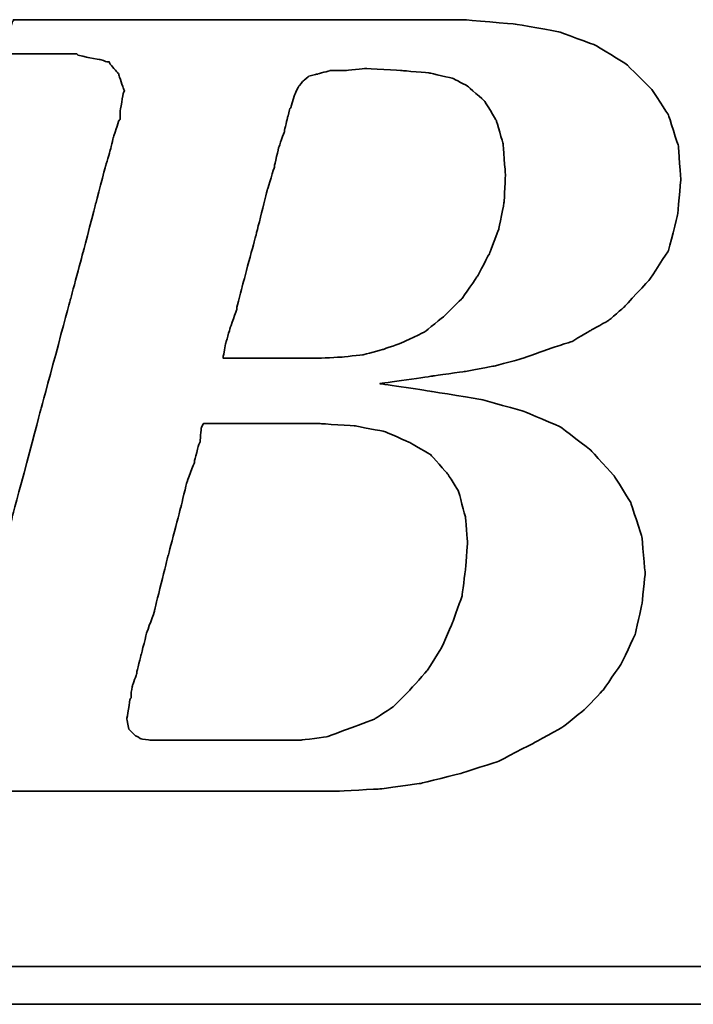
# Model space of a CAD drawing. Header units: millimetres. Extents: x 1805 to 4914, y -1594 to 860.
# Tile 33 of 256: x 2221.53 to 2225.61, y -1564.41 to -1558.45. Entities that reach past the tile are written whole.
import ezdxf

# ---------------------------------------------------------------- set-up
doc = ezdxf.new("R2010")
doc.units = ezdxf.units.MM
doc.layers.add('DIM', color=4, linetype='CONTINUOUS')
doc.layers.add('layer 1', color=7, linetype='CONTINUOUS')

# ---------------------------------------------------------------- blocks, each defined once
blk = doc.blocks.new('TBI MOTION logo(完整正式版)')
at = {"layer": 'layer 1', "color": 22, "lineweight": 35}
for points, knots in [([(-64.65375, -6.86375), (-64.65375, -6.86375), (-64.84375, -7.29625), (-64.84375, -7.29625), (-64.84375, -7.29625), (-64.84375, -7.29625), (-64.86875, -7.34375), (-64.86875, -7.34375), (-64.86875, -7.34375), (-64.86875, -7.34375), (-64.86875, -7.36875), (-64.86875, -7.36875), (-64.86875, -7.36875), (-64.86875, -7.36875), (-65.15375, -7.65375), (-65.15375, -7.65375), (-65.15375, -7.65375), (-65.15375, -7.65375), (-65.17875, -7.65375), (-65.17875, -7.65375), (-65.17875, -7.65375), (-65.17875, -7.65375), (-65.20375, -7.67875), (-65.20375, -7.67875), (-65.20375, -7.67875), (-65.20375, -7.67875), (-65.58875, -7.87125), (-65.58875, -7.87125), (-65.58875, -7.87125), (-65.58875, -7.87125), (-65.63375, -7.87125), (-65.63375, -7.87125), (-65.63375, -7.87125), (-65.63375, -7.87125), (-65.65875, -7.89375), (-65.65875, -7.89375), (-65.65875, -7.89375), (-65.65875, -7.89375), (-66.09375, -7.94375), (-66.09375, -7.94375), (-66.09375, -7.94375), (-66.09375, -7.94375), (-66.11375, -7.94375), (-66.11375, -7.94375), (-66.11375, -7.94375), (-66.11375, -7.94375), (-66.16375, -7.94375), (-66.16375, -7.94375), (-66.16375, -7.94375), (-66.16375, -7.94375), (-66.30875, -7.94375), (-66.30875, -7.94375), (-66.30875, -7.94375), (-66.30875, -7.94375), (-66.69375, -7.94375), (-66.69375, -7.94375), (-66.69375, -7.94375), (-66.69375, -7.94375), (-67.07375, -7.94375), (-67.07375, -7.94375), (-67.07375, -7.94375), (-67.07375, -7.94375), (-67.12375, -7.94375), (-67.12375, -7.94375), (-67.12375, -7.94375), (-67.12375, -7.94375), (-67.12375, -7.96625), (-67.12375, -7.96625), (-67.12375, -7.96625), (-67.12375, -7.96625), (-67.14875, -7.99125), (-67.14875, -7.99125), (-67.14875, -7.99125), (-67.14875, -7.99125), (-67.24375, -8.34875), (-67.24375, -8.34875), (-67.24375, -8.34875), (-67.24375, -8.34875), (-67.31375, -8.68625), (-67.31375, -8.68625), (-67.31375, -8.68625), (-67.31375, -8.68625), (-67.26875, -8.68625), (-67.26875, -8.68625), (-67.26875, -8.68625), (-67.26875, -8.68625), (-67.07375, -8.68625), (-67.07375, -8.68625), (-67.07375, -8.68625), (-67.07375, -8.68625), (-66.54875, -8.68625), (-66.54875, -8.68625), (-66.54875, -8.68625), (-66.54875, -8.68625), (-65.82625, -8.68625), (-65.82625, -8.68625), (-65.82625, -8.68625), (-65.82625, -8.68625), (-65.01375, -8.68625), (-65.01375, -8.68625), (-65.01375, -8.68625), (-65.01375, -8.68625), (-64.05375, -8.68625), (-64.05375, -8.68625), (-64.05375, -8.68625), (-64.05375, -8.68625), (-62.08375, -8.68625), (-62.08375, -8.68625), (-62.08375, -8.68625), (-62.08375, -8.68625), (-60.06875, -8.68625), (-60.06875, -8.68625), (-60.06875, -8.68625), (-60.06875, -8.68625), (-59.10875, -8.68625), (-59.10875, -8.68625), (-59.10875, -8.68625), (-59.10875, -8.68625), (-58.29375, -8.68625), (-58.29375, -8.68625), (-58.29375, -8.68625), (-58.29375, -8.68625), (-57.57375, -8.68625), (-57.57375, -8.68625), (-57.57375, -8.68625), (-57.57375, -8.68625), (-57.04875, -8.68625), (-57.04875, -8.68625), (-57.04875, -8.68625), (-57.04875, -8.68625), (-56.85375, -8.68625), (-56.85375, -8.68625), (-56.85375, -8.68625), (-56.85375, -8.68625), (-56.70875, -8.68625), (-56.70875, -8.68625), (-56.70875, -8.68625), (-56.70875, -8.68625), (-56.61375, -8.68625), (-56.61375, -8.68625), (-56.61375, -8.68625), (-56.61375, -8.68625), (-56.56875, -8.68625), (-56.56875, -8.68625), (-56.56875, -8.68625), (-56.56875, -8.68625), (-55.65375, -8.63875), (-55.65375, -8.63875), (-55.65375, -8.63875), (-55.65375, -8.63875), (-54.76875, -8.51875), (-54.76875, -8.51875), (-54.76875, -8.51875), (-54.76875, -8.51875), (-53.90375, -8.30375), (-53.90375, -8.30375), (-53.90375, -8.30375), (-53.90375, -8.30375), (-53.08875, -8.03875), (-53.08875, -8.03875), (-53.08875, -8.03875), (-53.08875, -8.03875), (-52.34375, -7.65375), (-52.34375, -7.65375), (-52.34375, -7.65375), (-52.34375, -7.65375), (-51.69875, -7.29625), (-51.69875, -7.29625), (-51.69875, -7.29625), (-51.69875, -7.29625), (-51.21875, -6.91125), (-51.21875, -6.91125), (-51.21875, -6.91125), (-51.21875, -6.91125), (-50.83375, -6.50375), (-50.83375, -6.50375), (-50.83375, -6.50375), (-50.83375, -6.50375), (-50.44875, -5.94875), (-50.44875, -5.94875), (-50.44875, -5.94875), (-50.44875, -5.94875), (-50.13875, -5.30375), (-50.13875, -5.30375), (-50.13875, -5.30375), (-50.13875, -5.30375), (-49.99375, -4.65375), (-49.99375, -4.65375), (-49.99375, -4.65375), (-49.99375, -4.65375), (-49.92375, -3.98375), (-49.92375, -3.98375), (-49.92375, -3.98375), (-49.92375, -3.98375), (-49.99375, -3.19374), (-49.99375, -3.19374), (-49.99375, -3.19374), (-49.99375, -3.19374), (-50.23374, -2.44874), (-50.23374, -2.44874), (-50.23374, -2.44874), (-50.23374, -2.44874), (-50.59375, -1.87374), (-50.59375, -1.87374), (-50.59375, -1.87374), (-50.59375, -1.87374), (-51.09875, -1.31874), (-51.09875, -1.31874), (-51.09875, -1.31874), (-51.09875, -1.31874), (-51.74375, -0.81875), (-51.74375, -0.81875), (-51.74375, -0.81875), (-51.74375, -0.81875), (-52.53875, -0.48125), (-52.53875, -0.48125), (-52.53875, -0.48125), (-52.53875, -0.48125), (-53.47375, -0.21875), (-53.47375, -0.21875), (-53.47375, -0.21875), (-53.47375, -0.21875), (-54.52875, -0.04874), (-54.52875, -0.04874), (-54.52875, -0.04874), (-54.52875, -0.04874), (-55.65375, 0.12125), (-55.65375, 0.12125), (-55.65375, 0.12125), (-55.65375, 0.12125), (-54.50375, 0.28624), (-54.50375, 0.28624), (-54.50375, 0.28624), (-54.50375, 0.28624), (-53.83375, 0.38124), (-53.83375, 0.38124), (-53.83375, 0.38124), (-53.83375, 0.38124), (-53.18375, 0.50125), (-53.18375, 0.50125), (-53.18375, 0.50125), (-53.18375, 0.50125), (-52.55875, 0.66874), (-52.55875, 0.66874), (-52.55875, 0.66874), (-52.55875, 0.66874), (-52.03375, 0.86124), (-52.03375, 0.86124), (-52.03375, 0.86124), (-52.03375, 0.86124), (-51.50374, 1.03124), (-51.50374, 1.03124), (-51.50374, 1.03124), (-51.50374, 1.03124), (-51.09875, 1.27125), (-51.09875, 1.27125), (-51.09875, 1.27125), (-51.09875, 1.27125), (-50.71375, 1.48624), (-50.71375, 1.48624), (-50.71375, 1.48624), (-50.71375, 1.48624), (-50.37625, 1.77625), (-50.37625, 1.77625), (-50.37625, 1.77625), (-50.37625, 1.77625), (-49.82375, 2.37625), (-49.82375, 2.37625), (-49.82375, 2.37625), (-49.82375, 2.37625), (-49.41875, 2.99625), (-49.41875, 2.99625), (-49.41875, 2.99625), (-49.41875, 2.99625), (-49.22375, 3.76625), (-49.22375, 3.76625), (-49.22375, 3.76625), (-49.22375, 3.76625), (-49.15375, 4.50874), (-49.15375, 4.50874), (-49.15375, 4.50874), (-49.15375, 4.50874), (-49.20375, 5.25125), (-49.20375, 5.25125), (-49.20375, 5.25125), (-49.20375, 5.25125), (-49.41875, 5.92625), (-49.41875, 5.92625), (-49.41875, 5.92625), (-49.41875, 5.92625), (-49.77875, 6.47625), (-49.77875, 6.47625), (-49.77875, 6.47625), (-49.77875, 6.47625), (-50.33125, 7.02624), (-50.33125, 7.02624), (-50.33125, 7.02624), (-50.33125, 7.02624), (-51.00125, 7.43625), (-51.00125, 7.43625), (-51.00125, 7.43625), (-51.00125, 7.43625), (-51.79375, 7.72625), (-51.79375, 7.72625), (-51.79375, 7.72625), (-51.79375, 7.72625), (-52.72875, 7.89124), (-52.72875, 7.89124), (-52.72875, 7.89124), (-52.72875, 7.89124), (-53.83375, 7.98625), (-53.83375, 7.98625), (-53.83375, 7.98625), (-53.83375, 7.98625), (-53.92875, 7.98625), (-53.92875, 7.98625), (-53.92875, 7.98625), (-53.92875, 7.98625), (-54.26375, 7.98625), (-54.26375, 7.98625), (-54.26375, 7.98625), (-54.26375, 7.98625), (-54.74375, 7.98625), (-54.74375, 7.98625), (-54.74375, 7.98625), (-54.74375, 7.98625), (-55.36875, 7.98625), (-55.36875, 7.98625), (-55.36875, 7.98625), (-55.36875, 7.98625), (-56.13375, 7.98625), (-56.13375, 7.98625), (-56.13375, 7.98625), (-56.13375, 7.98625), (-56.94875, 7.98625), (-56.94875, 7.98625), (-56.94875, 7.98625), (-56.94875, 7.98625), (-58.77625, 7.98625), (-58.77625, 7.98625), (-58.77625, 7.98625), (-58.77625, 7.98625), (-60.59875, 7.98625), (-60.59875, 7.98625), (-60.59875, 7.98625), (-60.59875, 7.98625), (-61.41375, 7.98625), (-61.41375, 7.98625), (-61.41375, 7.98625), (-61.41375, 7.98625), (-62.17875, 7.98625), (-62.17875, 7.98625), (-62.17875, 7.98625), (-62.17875, 7.98625), (-62.80375, 7.98625), (-62.80375, 7.98625), (-62.80375, 7.98625), (-62.80375, 7.98625), (-63.30625, 7.98625), (-63.30625, 7.98625), (-63.30625, 7.98625), (-63.30625, 7.98625), (-63.57375, 7.98625), (-63.57375, 7.98625), (-63.57375, 7.98625), (-63.57375, 7.98625), (-63.57375, 7.96375), (-63.57375, 7.96375), (-63.57375, 7.96375), (-63.57375, 7.96375), (-63.59875, 7.94125), (-63.59875, 7.94125), (-63.59875, 7.94125), (-63.59875, 7.94125), (-63.69375, 7.55625), (-63.69375, 7.55625), (-63.69375, 7.55625), (-63.69375, 7.55625), (-63.76375, 7.24624), (-63.76375, 7.24624), (-63.76375, 7.24624), (-63.76375, 7.24624), (-63.23875, 7.24624), (-63.23875, 7.24624), (-63.23875, 7.24624), (-63.23875, 7.24624), (-62.75875, 7.24624), (-62.75875, 7.24624), (-62.75875, 7.24624), (-62.75875, 7.24624), (-62.61125, 7.24624), (-62.61125, 7.24624), (-62.61125, 7.24624), (-62.61125, 7.24624), (-62.56625, 7.24624), (-62.56625, 7.24624), (-62.56625, 7.24624), (-62.56625, 7.24624), (-62.22875, 7.24624), (-62.22875, 7.24624), (-62.22875, 7.24624), (-62.22875, 7.24624), (-62.20375, 7.24624), (-62.20375, 7.24624), (-62.20375, 7.24624), (-62.20375, 7.24624), (-62.17875, 7.21875), (-62.17875, 7.21875), (-62.17875, 7.21875), (-62.17875, 7.21875), (-61.96375, 7.17125), (-61.96375, 7.17125), (-61.96375, 7.17125), (-61.96375, 7.17125), (-61.72375, 7.12624), (-61.72375, 7.12624), (-61.72375, 7.12624), (-61.72375, 7.12624), (-61.70375, 7.12624), (-61.70375, 7.12624), (-61.70375, 7.12624), (-61.70375, 7.12624), (-61.55875, 7.07624), (-61.55875, 7.07624), (-61.55875, 7.07624), (-61.55875, 7.07624), (-61.50875, 7.07624), (-61.50875, 7.07624), (-61.50875, 7.07624), (-61.50875, 7.07624), (-61.48375, 7.02624), (-61.48375, 7.02624), (-61.48375, 7.02624), (-61.48375, 7.02624), (-61.31875, 6.83375), (-61.31875, 6.83375), (-61.31875, 6.83375), (-61.31875, 6.83375), (-61.29375, 6.81125), (-61.29375, 6.81125), (-61.29375, 6.81125), (-61.29375, 6.81125), (-61.29375, 6.78625), (-61.29375, 6.78625), (-61.29375, 6.78625), (-61.29375, 6.78625), (-61.19875, 6.50124), (-61.19875, 6.50124), (-61.19875, 6.50124), (-61.19875, 6.50124), (-61.17375, 6.45124), (-61.17375, 6.45124), (-61.17375, 6.45124), (-61.17375, 6.45124), (-61.19875, 6.40625), (-61.19875, 6.40625), (-61.19875, 6.40625), (-61.19875, 6.40625), (-61.26875, 5.99624), (-61.26875, 5.99624), (-61.26875, 5.99624), (-61.26875, 5.99624), (-61.26875, 5.85125), (-61.26875, 5.85125), (-61.26875, 5.85125), (-61.26875, 5.85125), (-61.26875, 5.82625), (-61.26875, 5.82625), (-61.26875, 5.82625), (-61.26875, 5.82625), (-61.29375, 5.80625), (-61.29375, 5.80625), (-61.29375, 5.80625), (-61.29375, 5.80625), (-61.34125, 5.66125), (-61.34125, 5.66125), (-61.34125, 5.66125), (-61.34125, 5.66125), (-61.41375, 5.44625), (-61.41375, 5.44625), (-61.41375, 5.44625), (-61.41375, 5.44625), (-61.48375, 5.15625), (-61.48375, 5.15625), (-61.48375, 5.15625), (-61.48375, 5.15625), (-61.58375, 4.82124), (-61.58375, 4.82124), (-61.58375, 4.82124), (-61.58375, 4.82124), (-61.79875, 4.00375), (-61.79875, 4.00375), (-61.79875, 4.00375), (-61.79875, 4.00375), (-62.05875, 2.99625), (-62.05875, 2.99625), (-62.05875, 2.99625), (-62.05875, 2.99625), (-62.34875, 1.91625), (-62.34875, 1.91625), (-62.34875, 1.91625), (-62.34875, 1.91625), (-62.97375, -0.41124), (-62.97375, -0.41124), (-62.97375, -0.41124), (-62.97375, -0.41124), (-63.59875, -2.75875), (-63.59875, -2.75875), (-63.59875, -2.75875), (-63.59875, -2.75875), (-63.88375, -3.86374), (-63.88375, -3.86374), (-63.88375, -3.86374), (-63.88375, -3.86374), (-64.14875, -4.82374), (-64.14875, -4.82374), (-64.14875, -4.82374), (-64.14875, -4.82374), (-64.36375, -5.64125), (-64.36375, -5.64125), (-64.36375, -5.64125), (-64.36375, -5.64125), (-64.43625, -5.97625), (-64.43625, -5.97625), (-64.43625, -5.97625), (-64.43625, -5.97625), (-64.50875, -6.28625), (-64.50875, -6.28625), (-64.50875, -6.28625), (-64.50875, -6.28625), (-64.50875, -6.30875), (-64.50875, -6.30875), (-64.50875, -6.30875), (-64.50875, -6.30875), (-64.57875, -6.50375), (-64.57875, -6.50375), (-64.57875, -6.50375), (-64.57875, -6.50375), (-64.62875, -6.69625), (-64.62875, -6.69625), (-64.62875, -6.69625), (-64.62875, -6.69625), (-64.62875, -6.76875), (-64.62875, -6.76875), (-64.62875, -6.76875), (-64.62875, -6.76875), (-64.62875, -6.81375), (-64.62875, -6.81375), (-64.62875, -6.81375), (-64.62875, -6.81375), (-64.62875, -6.83875), (-64.62875, -6.83875), (-64.62875, -6.83875), (-64.62875, -6.83875), (-64.65375, -6.86375), (-64.65375, -6.86375)], [0, 0, 0, 0, 0.00719424, 0.00719424, 0.00719424, 0.00719425, 0.01438849, 0.01438849, 0.01438849, 0.0143885, 0.02158273, 0.02158273, 0.02158273, 0.02158274, 0.02877698, 0.02877698, 0.02877698, 0.02877699, 0.03597122, 0.03597122, 0.03597122, 0.03597123, 0.04316547, 0.04316547, 0.04316547, 0.04316548, 0.05035971, 0.05035971, 0.05035971, 0.05035972, 0.05755396, 0.05755396, 0.05755396, 0.05755397, 0.0647482, 0.0647482, 0.0647482, 0.06474821, 0.07194245, 0.07194245, 0.07194245, 0.07194246, 0.07913669, 0.07913669, 0.07913669, 0.0791367, 0.08633094, 0.08633094, 0.08633094, 0.08633095, 0.09352518, 0.09352518, 0.09352518, 0.09352519, 0.10071942, 0.10071942, 0.10071942, 0.10071943, 0.10791367, 0.10791367, 0.10791367, 0.10791368, 0.11510791, 0.11510791, 0.11510791, 0.11510792, 0.12230216, 0.12230216, 0.12230216, 0.12230217, 0.1294964, 0.1294964, 0.1294964, 0.12949641, 0.13669065, 0.13669065, 0.13669065, 0.13669066, 0.14388489, 0.14388489, 0.14388489, 0.1438849, 0.15107914, 0.15107914, 0.15107914, 0.15107915, 0.15827338, 0.15827338, 0.15827338, 0.15827339, 0.16546763, 0.16546763, 0.16546763, 0.16546764, 0.17266187, 0.17266187, 0.17266187, 0.17266188, 0.17985612, 0.17985612, 0.17985612, 0.17985613, 0.18705036, 0.18705036, 0.18705036, 0.18705037, 0.1942446, 0.1942446, 0.1942446, 0.19424461, 0.20143885, 0.20143885, 0.20143885, 0.20143886, 0.20863309, 0.20863309, 0.20863309, 0.2086331, 0.21582734, 0.21582734, 0.21582734, 0.21582735, 0.22302158, 0.22302158, 0.22302158, 0.22302159, 0.23021583, 0.23021583, 0.23021583, 0.23021584, 0.23741007, 0.23741007, 0.23741007, 0.23741008, 0.24460432, 0.24460432, 0.24460432, 0.24460433, 0.25179856, 0.25179856, 0.25179856, 0.25179857, 0.25899281, 0.25899281, 0.25899281, 0.25899282, 0.26618705, 0.26618705, 0.26618705, 0.26618706, 0.27338129, 0.27338129, 0.27338129, 0.2733813, 0.28057554, 0.28057554, 0.28057554, 0.28057555, 0.28776978, 0.28776978, 0.28776978, 0.28776979, 0.29496403, 0.29496403, 0.29496403, 0.29496404, 0.30215827, 0.30215827, 0.30215827, 0.30215828, 0.30935252, 0.30935252, 0.30935252, 0.30935253, 0.31654676, 0.31654676, 0.31654676, 0.31654677, 0.32374101, 0.32374101, 0.32374101, 0.32374102, 0.33093525, 0.33093525, 0.33093525, 0.33093526, 0.3381295, 0.3381295, 0.3381295, 0.33812951, 0.34532374, 0.34532374, 0.34532374, 0.34532375, 0.35251799, 0.35251799, 0.35251799, 0.352518, 0.35971223, 0.35971223, 0.35971223, 0.35971224, 0.36690647, 0.36690647, 0.36690647, 0.36690648, 0.37410072, 0.37410072, 0.37410072, 0.37410073, 0.38129496, 0.38129496, 0.38129496, 0.38129497, 0.38848921, 0.38848921, 0.38848921, 0.38848922, 0.39568345, 0.39568345, 0.39568345, 0.39568346, 0.4028777, 0.4028777, 0.4028777, 0.40287771, 0.41007194, 0.41007194, 0.41007194, 0.41007195, 0.41726619, 0.41726619, 0.41726619, 0.4172662, 0.42446043, 0.42446043, 0.42446043, 0.42446044, 0.43165468, 0.43165468, 0.43165468, 0.43165469, 0.43884892, 0.43884892, 0.43884892, 0.43884893, 0.44604317, 0.44604317, 0.44604317, 0.44604318, 0.45323741, 0.45323741, 0.45323741, 0.45323742, 0.46043165, 0.46043165, 0.46043165, 0.46043166, 0.4676259, 0.4676259, 0.4676259, 0.46762591, 0.47482014, 0.47482014, 0.47482014, 0.47482015, 0.48201439, 0.48201439, 0.48201439, 0.4820144, 0.48920863, 0.48920863, 0.48920863, 0.48920864, 0.49640288, 0.49640288, 0.49640288, 0.49640289, 0.50359712, 0.50359712, 0.50359712, 0.50359713, 0.51079137, 0.51079137, 0.51079137, 0.51079138, 0.51798561, 0.51798561, 0.51798561, 0.51798562, 0.52517986, 0.52517986, 0.52517986, 0.52517987, 0.5323741, 0.5323741, 0.5323741, 0.53237411, 0.53956835, 0.53956835, 0.53956835, 0.53956836, 0.54676259, 0.54676259, 0.54676259, 0.5467626, 0.55395683, 0.55395683, 0.55395683, 0.55395684, 0.56115108, 0.56115108, 0.56115108, 0.56115109, 0.56834532, 0.56834532, 0.56834532, 0.56834533, 0.57553957, 0.57553957, 0.57553957, 0.57553958, 0.58273381, 0.58273381, 0.58273381, 0.58273382, 0.58992806, 0.58992806, 0.58992806, 0.58992807, 0.5971223, 0.5971223, 0.5971223, 0.59712231, 0.60431655, 0.60431655, 0.60431655, 0.60431656, 0.61151079, 0.61151079, 0.61151079, 0.6115108, 0.61870504, 0.61870504, 0.61870504, 0.61870505, 0.62589928, 0.62589928, 0.62589928, 0.62589929, 0.63309353, 0.63309353, 0.63309353, 0.63309354, 0.64028777, 0.64028777, 0.64028777, 0.64028778, 0.64748201, 0.64748201, 0.64748201, 0.64748202, 0.65467626, 0.65467626, 0.65467626, 0.65467627, 0.6618705, 0.6618705, 0.6618705, 0.66187051, 0.66906475, 0.66906475, 0.66906475, 0.66906476, 0.67625899, 0.67625899, 0.67625899, 0.676259, 0.68345324, 0.68345324, 0.68345324, 0.68345325, 0.69064748, 0.69064748, 0.69064748, 0.69064749, 0.69784173, 0.69784173, 0.69784173, 0.69784174, 0.70503597, 0.70503597, 0.70503597, 0.70503598, 0.71223022, 0.71223022, 0.71223022, 0.71223023, 0.71942446, 0.71942446, 0.71942446, 0.71942447, 0.72661871, 0.72661871, 0.72661871, 0.72661872, 0.73381295, 0.73381295, 0.73381295, 0.73381296, 0.74100719, 0.74100719, 0.74100719, 0.7410072, 0.74820144, 0.74820144, 0.74820144, 0.74820145, 0.75539568, 0.75539568, 0.75539568, 0.75539569, 0.76258993, 0.76258993, 0.76258993, 0.76258994, 0.76978417, 0.76978417, 0.76978417, 0.76978418, 0.77697842, 0.77697842, 0.77697842, 0.77697843, 0.78417266, 0.78417266, 0.78417266, 0.78417267, 0.79136691, 0.79136691, 0.79136691, 0.79136692, 0.79856115, 0.79856115, 0.79856115, 0.79856116, 0.8057554, 0.8057554, 0.8057554, 0.80575541, 0.81294964, 0.81294964, 0.81294964, 0.81294965, 0.82014388, 0.82014388, 0.82014388, 0.82014389, 0.82733813, 0.82733813, 0.82733813, 0.82733814, 0.83453237, 0.83453237, 0.83453237, 0.83453238, 0.84172662, 0.84172662, 0.84172662, 0.84172663, 0.84892086, 0.84892086, 0.84892086, 0.84892087, 0.85611511, 0.85611511, 0.85611511, 0.85611512, 0.86330935, 0.86330935, 0.86330935, 0.86330936, 0.8705036, 0.8705036, 0.8705036, 0.87050361, 0.87769784, 0.87769784, 0.87769784, 0.87769785, 0.88489209, 0.88489209, 0.88489209, 0.8848921, 0.89208633, 0.89208633, 0.89208633, 0.89208634, 0.89928058, 0.89928058, 0.89928058, 0.89928059, 0.90647482, 0.90647482, 0.90647482, 0.90647483, 0.91366906, 0.91366906, 0.91366906, 0.91366907, 0.92086331, 0.92086331, 0.92086331, 0.92086332, 0.92805755, 0.92805755, 0.92805755, 0.92805756, 0.9352518, 0.9352518, 0.9352518, 0.93525181, 0.94244604, 0.94244604, 0.94244604, 0.94244605, 0.94964029, 0.94964029, 0.94964029, 0.9496403, 0.95683453, 0.95683453, 0.95683453, 0.95683454, 0.96402878, 0.96402878, 0.96402878, 0.96402879, 0.97122302, 0.97122302, 0.97122302, 0.97122303, 0.97841727, 0.97841727, 0.97841727, 0.97841728, 0.98561151, 0.98561151, 0.98561151, 0.98561152, 0.99280576, 0.99280576, 0.99280576, 0.99280577, 1, 1, 1, 1]), ([(-57.50375, 6.35625), (-57.50375, 6.35625), (-57.57375, 6.11625), (-57.57375, 6.11625), (-57.57375, 6.11625), (-57.57375, 6.11625), (-57.57375, 6.09125), (-57.57375, 6.09125), (-57.57375, 6.09125), (-57.57375, 6.09125), (-57.59875, 6.06625), (-57.59875, 6.06625), (-57.59875, 6.06625), (-57.59875, 6.06625), (-57.64875, 5.87625), (-57.64875, 5.87625), (-57.64875, 5.87625), (-57.64875, 5.87625), (-57.71875, 5.58875), (-57.71875, 5.58875), (-57.71875, 5.58875), (-57.71875, 5.58875), (-57.71875, 5.56625), (-57.71875, 5.56625), (-57.71875, 5.56625), (-57.71875, 5.56625), (-57.83875, 5.23125), (-57.83875, 5.23125), (-57.83875, 5.23125), (-57.83875, 5.23125), (-57.93625, 4.82124), (-57.93625, 4.82124), (-57.93625, 4.82124), (-57.93625, 4.82124), (-57.93625, 4.79624), (-57.93625, 4.79624), (-57.93625, 4.79624), (-57.93625, 4.79624), (-58.07875, 4.34125), (-58.07875, 4.34125), (-58.07875, 4.34125), (-58.07875, 4.34125), (-58.34375, 3.28625), (-58.34375, 3.28625), (-58.34375, 3.28625), (-58.34375, 3.28625), (-58.62875, 2.23124), (-58.62875, 2.23124), (-58.62875, 2.23124), (-58.62875, 2.23124), (-58.74875, 1.75125), (-58.74875, 1.75125), (-58.74875, 1.75125), (-58.74875, 1.75125), (-58.74875, 1.72625), (-58.74875, 1.72625), (-58.74875, 1.72625), (-58.74875, 1.72625), (-58.89375, 1.31625), (-58.89375, 1.31625), (-58.89375, 1.31625), (-58.89375, 1.31625), (-58.98875, 0.98124), (-58.98875, 0.98124), (-58.98875, 0.98124), (-58.98875, 0.98124), (-59.03875, 0.71625), (-59.03875, 0.71625), (-59.03875, 0.71625), (-59.03875, 0.71625), (-59.03875, 0.66874), (-59.03875, 0.66874), (-59.03875, 0.66874), (-59.03875, 0.66874), (-58.91875, 0.66874), (-58.91875, 0.66874), (-58.91875, 0.66874), (-58.91875, 0.66874), (-58.53375, 0.66874), (-58.53375, 0.66874), (-58.53375, 0.66874), (-58.53375, 0.66874), (-58.10375, 0.66874), (-58.10375, 0.66874), (-58.10375, 0.66874), (-58.10375, 0.66874), (-57.66875, 0.66874), (-57.66875, 0.66874), (-57.66875, 0.66874), (-57.66875, 0.66874), (-57.33375, 0.66874), (-57.33375, 0.66874), (-57.33375, 0.66874), (-57.33375, 0.66874), (-57.09375, 0.66874), (-57.09375, 0.66874), (-57.09375, 0.66874), (-57.09375, 0.66874), (-56.99875, 0.66874), (-56.99875, 0.66874), (-56.99875, 0.66874), (-56.99875, 0.66874), (-56.49375, 0.69374), (-56.49375, 0.69374), (-56.49375, 0.69374), (-56.49375, 0.69374), (-56.01375, 0.74374), (-56.01375, 0.74374), (-56.01375, 0.74374), (-56.01375, 0.74374), (-55.58375, 0.86124), (-55.58375, 0.86124), (-55.58375, 0.86124), (-55.58375, 0.86124), (-55.17375, 1.00624), (-55.17375, 1.00624), (-55.17375, 1.00624), (-55.17375, 1.00624), (-54.67375, 1.24625), (-54.67375, 1.24625), (-54.67375, 1.24625), (-54.67375, 1.24625), (-54.26375, 1.58124), (-54.26375, 1.58124), (-54.26375, 1.58124), (-54.26375, 1.58124), (-53.87875, 1.96374), (-53.87875, 1.96374), (-53.87875, 1.96374), (-53.87875, 1.96374), (-53.54375, 2.44625), (-53.54375, 2.44625), (-53.54375, 2.44625), (-53.54375, 2.44625), (-53.27875, 2.95125), (-53.27875, 2.95125), (-53.27875, 2.95125), (-53.27875, 2.95125), (-53.08875, 3.45124), (-53.08875, 3.45124), (-53.08875, 3.45124), (-53.08875, 3.45124), (-52.96875, 4.05124), (-52.96875, 4.05124), (-52.96875, 4.05124), (-52.96875, 4.05124), (-52.94375, 4.65125), (-52.94375, 4.65125), (-52.94375, 4.65125), (-52.94375, 4.65125), (-52.99375, 5.30125), (-52.99375, 5.30125), (-52.99375, 5.30125), (-52.99375, 5.30125), (-53.13875, 5.80625), (-53.13875, 5.80625), (-53.13875, 5.80625), (-53.13875, 5.80625), (-53.39875, 6.23625), (-53.39875, 6.23625), (-53.39875, 6.23625), (-53.39875, 6.23625), (-53.75875, 6.54875), (-53.75875, 6.54875), (-53.75875, 6.54875), (-53.75875, 6.54875), (-54.07375, 6.71625), (-54.07375, 6.71625), (-54.07375, 6.71625), (-54.07375, 6.71625), (-54.57375, 6.83375), (-54.57375, 6.83375), (-54.57375, 6.83375), (-54.57375, 6.83375), (-55.17375, 6.88625), (-55.17375, 6.88625), (-55.17375, 6.88625), (-55.17375, 6.88625), (-55.96875, 6.93125), (-55.96875, 6.93125), (-55.96875, 6.93125), (-55.96875, 6.93125), (-56.39875, 6.88625), (-56.39875, 6.88625), (-56.39875, 6.88625), (-56.39875, 6.88625), (-56.42125, 6.88625), (-56.42125, 6.88625), (-56.42125, 6.88625), (-56.42125, 6.88625), (-56.73375, 6.88625), (-56.73375, 6.88625), (-56.73375, 6.88625), (-56.73375, 6.88625), (-56.99875, 6.81125), (-56.99875, 6.81125), (-56.99875, 6.81125), (-56.99875, 6.81125), (-57.02375, 6.81125), (-57.02375, 6.81125), (-57.02375, 6.81125), (-57.02375, 6.81125), (-57.18875, 6.76625), (-57.18875, 6.76625), (-57.18875, 6.76625), (-57.18875, 6.76625), (-57.30875, 6.66625), (-57.30875, 6.66625), (-57.30875, 6.66625), (-57.30875, 6.66625), (-57.40875, 6.54875), (-57.40875, 6.54875), (-57.40875, 6.54875), (-57.40875, 6.54875), (-57.50375, 6.35625), (-57.50375, 6.35625)], [0, 0, 0, 0, 0.01851852, 0.01851852, 0.01851852, 0.01851853, 0.03703704, 0.03703704, 0.03703704, 0.03703705, 0.05555556, 0.05555556, 0.05555556, 0.05555557, 0.07407407, 0.07407407, 0.07407407, 0.07407408, 0.09259259, 0.09259259, 0.09259259, 0.0925926, 0.11111111, 0.11111111, 0.11111111, 0.11111112, 0.12962963, 0.12962963, 0.12962963, 0.12962964, 0.14814815, 0.14814815, 0.14814815, 0.14814816, 0.16666667, 0.16666667, 0.16666667, 0.16666668, 0.18518519, 0.18518519, 0.18518519, 0.1851852, 0.2037037, 0.2037037, 0.2037037, 0.20370371, 0.22222222, 0.22222222, 0.22222222, 0.22222223, 0.24074074, 0.24074074, 0.24074074, 0.24074075, 0.25925926, 0.25925926, 0.25925926, 0.25925927, 0.27777778, 0.27777778, 0.27777778, 0.27777779, 0.2962963, 0.2962963, 0.2962963, 0.29629631, 0.31481481, 0.31481481, 0.31481481, 0.31481482, 0.33333333, 0.33333333, 0.33333333, 0.33333334, 0.35185185, 0.35185185, 0.35185185, 0.35185186, 0.37037037, 0.37037037, 0.37037037, 0.37037038, 0.38888889, 0.38888889, 0.38888889, 0.3888889, 0.40740741, 0.40740741, 0.40740741, 0.40740742, 0.42592593, 0.42592593, 0.42592593, 0.42592594, 0.44444444, 0.44444444, 0.44444444, 0.44444445, 0.46296296, 0.46296296, 0.46296296, 0.46296297, 0.48148148, 0.48148148, 0.48148148, 0.48148149, 0.5, 0.5, 0.5, 0.50000001, 0.51851852, 0.51851852, 0.51851852, 0.51851853, 0.53703704, 0.53703704, 0.53703704, 0.53703705, 0.55555556, 0.55555556, 0.55555556, 0.55555557, 0.57407407, 0.57407407, 0.57407407, 0.57407408, 0.59259259, 0.59259259, 0.59259259, 0.5925926, 0.61111111, 0.61111111, 0.61111111, 0.61111112, 0.62962963, 0.62962963, 0.62962963, 0.62962964, 0.64814815, 0.64814815, 0.64814815, 0.64814816, 0.66666667, 0.66666667, 0.66666667, 0.66666668, 0.68518519, 0.68518519, 0.68518519, 0.6851852, 0.7037037, 0.7037037, 0.7037037, 0.70370371, 0.72222222, 0.72222222, 0.72222222, 0.72222223, 0.74074074, 0.74074074, 0.74074074, 0.74074075, 0.75925926, 0.75925926, 0.75925926, 0.75925927, 0.77777778, 0.77777778, 0.77777778, 0.77777779, 0.7962963, 0.7962963, 0.7962963, 0.79629631, 0.81481481, 0.81481481, 0.81481481, 0.81481482, 0.83333333, 0.83333333, 0.83333333, 0.83333334, 0.85185185, 0.85185185, 0.85185185, 0.85185186, 0.87037037, 0.87037037, 0.87037037, 0.87037038, 0.88888889, 0.88888889, 0.88888889, 0.8888889, 0.90740741, 0.90740741, 0.90740741, 0.90740742, 0.92592593, 0.92592593, 0.92592593, 0.92592594, 0.94444444, 0.94444444, 0.94444444, 0.94444445, 0.96296296, 0.96296296, 0.96296296, 0.96296297, 0.98148148, 0.98148148, 0.98148148, 0.98148149, 1, 1, 1, 1]), ([(-61.03125, -6.57375), (-61.03125, -6.57375), (-61.03125, -6.67125), (-61.03125, -6.67125), (-61.03125, -6.67125), (-61.03125, -6.67125), (-61.05375, -6.69625), (-61.05375, -6.69625), (-61.05375, -6.69625), (-61.05375, -6.69625), (-61.12375, -7.12875), (-61.12375, -7.12875), (-61.12375, -7.12875), (-61.12375, -7.12875), (-61.07875, -7.34375), (-61.07875, -7.34375), (-61.07875, -7.34375), (-61.07875, -7.34375), (-60.93375, -7.48875), (-60.93375, -7.48875), (-60.93375, -7.48875), (-60.93375, -7.48875), (-60.81375, -7.55625), (-60.81375, -7.55625), (-60.81375, -7.55625), (-60.81375, -7.55625), (-60.62375, -7.58375), (-60.62375, -7.58375), (-60.62375, -7.58375), (-60.62375, -7.58375), (-60.30875, -7.58375), (-60.30875, -7.58375), (-60.30875, -7.58375), (-60.30875, -7.58375), (-59.97375, -7.58375), (-59.97375, -7.58375), (-59.97375, -7.58375), (-59.97375, -7.58375), (-59.87875, -7.58375), (-59.87875, -7.58375), (-59.87875, -7.58375), (-59.87875, -7.58375), (-59.63625, -7.58375), (-59.63625, -7.58375), (-59.63625, -7.58375), (-59.63625, -7.58375), (-58.96875, -7.58375), (-58.96875, -7.58375), (-58.96875, -7.58375), (-58.96875, -7.58375), (-58.29375, -7.58375), (-58.29375, -7.58375), (-58.29375, -7.58375), (-58.29375, -7.58375), (-58.05375, -7.58375), (-58.05375, -7.58375), (-58.05375, -7.58375), (-58.05375, -7.58375), (-57.98375, -7.58375), (-57.98375, -7.58375), (-57.98375, -7.58375), (-57.98375, -7.58375), (-57.35875, -7.58375), (-57.35875, -7.58375), (-57.35875, -7.58375), (-57.35875, -7.58375), (-56.78375, -7.50875), (-56.78375, -7.50875), (-56.78375, -7.50875), (-56.78375, -7.50875), (-56.27875, -7.31875), (-56.27875, -7.31875), (-56.27875, -7.31875), (-56.27875, -7.31875), (-55.77375, -7.12875), (-55.77375, -7.12875), (-55.77375, -7.12875), (-55.77375, -7.12875), (-55.36875, -6.86375), (-55.36875, -6.86375), (-55.36875, -6.86375), (-55.36875, -6.86375), (-55.00875, -6.50375), (-55.00875, -6.50375), (-55.00875, -6.50375), (-55.00875, -6.50375), (-54.62375, -6.06875), (-54.62375, -6.06875), (-54.62375, -6.06875), (-54.62375, -6.06875), (-54.31375, -5.56875), (-54.31375, -5.56875), (-54.31375, -5.56875), (-54.31375, -5.56875), (-54.07375, -5.01625), (-54.07375, -5.01625), (-54.07375, -5.01625), (-54.07375, -5.01625), (-53.87875, -4.46374), (-53.87875, -4.46374), (-53.87875, -4.46374), (-53.87875, -4.46374), (-53.80875, -3.91375), (-53.80875, -3.91375), (-53.80875, -3.91375), (-53.80875, -3.91375), (-53.75875, -3.31375), (-53.75875, -3.31375), (-53.75875, -3.31375), (-53.75875, -3.31375), (-53.80875, -2.75875), (-53.80875, -2.75875), (-53.80875, -2.75875), (-53.80875, -2.75875), (-53.95375, -2.20875), (-53.95375, -2.20875), (-53.95375, -2.20875), (-53.95375, -2.20875), (-54.19375, -1.82625), (-54.19375, -1.82625), (-54.19375, -1.82625), (-54.19375, -1.82625), (-54.55375, -1.41875), (-54.55375, -1.41875), (-54.55375, -1.41875), (-54.55375, -1.41875), (-55.00875, -1.15125), (-55.00875, -1.15125), (-55.00875, -1.15125), (-55.00875, -1.15125), (-55.56125, -0.91375), (-55.56125, -0.91375), (-55.56125, -0.91375), (-55.56125, -0.91375), (-56.18125, -0.79375), (-56.18125, -0.79375), (-56.18125, -0.79375), (-56.18125, -0.79375), (-56.94875, -0.74374), (-56.94875, -0.74374), (-56.94875, -0.74374), (-56.94875, -0.74374), (-56.99875, -0.74374), (-56.99875, -0.74374), (-56.99875, -0.74374), (-56.99875, -0.74374), (-57.09375, -0.74374), (-57.09375, -0.74374), (-57.09375, -0.74374), (-57.09375, -0.74374), (-57.38375, -0.74374), (-57.38375, -0.74374), (-57.38375, -0.74374), (-57.38375, -0.74374), (-57.76875, -0.74374), (-57.76875, -0.74374), (-57.76875, -0.74374), (-57.76875, -0.74374), (-58.24625, -0.74374), (-58.24625, -0.74374), (-58.24625, -0.74374), (-58.24625, -0.74374), (-58.72875, -0.74374), (-58.72875, -0.74374), (-58.72875, -0.74374), (-58.72875, -0.74374), (-59.20875, -0.74374), (-59.20875, -0.74374), (-59.20875, -0.74374), (-59.20875, -0.74374), (-59.46875, -0.74374), (-59.46875, -0.74374), (-59.46875, -0.74374), (-59.46875, -0.74374), (-59.51625, -0.83875), (-59.51625, -0.83875), (-59.51625, -0.83875), (-59.51625, -0.83875), (-59.54375, -1.15125), (-59.54375, -1.15125), (-59.54375, -1.15125), (-59.54375, -1.15125), (-59.56375, -1.17874), (-59.56375, -1.17874), (-59.56375, -1.17874), (-59.56375, -1.17874), (-59.66375, -1.55875), (-59.66375, -1.55875), (-59.66375, -1.55875), (-59.66375, -1.55875), (-59.66375, -1.58375), (-59.66375, -1.58375), (-59.66375, -1.58375), (-59.66375, -1.58375), (-59.82875, -2.01874), (-59.82875, -2.01874), (-59.82875, -2.01874), (-59.82875, -2.01874), (-59.94875, -2.52125), (-59.94875, -2.52125), (-59.94875, -2.52125), (-59.94875, -2.52125), (-60.23875, -3.62375), (-60.23875, -3.62375), (-60.23875, -3.62375), (-60.23875, -3.62375), (-60.52375, -4.77624), (-60.52375, -4.77624), (-60.52375, -4.77624), (-60.52375, -4.77624), (-60.52375, -4.79874), (-60.52375, -4.79874), (-60.52375, -4.79874), (-60.52375, -4.79874), (-60.69125, -5.25375), (-60.69125, -5.25375), (-60.69125, -5.25375), (-60.69125, -5.25375), (-60.81375, -5.73625), (-60.81375, -5.73625), (-60.81375, -5.73625), (-60.81375, -5.73625), (-60.90875, -6.11875), (-60.90875, -6.11875), (-60.90875, -6.11875), (-60.90875, -6.11875), (-60.90875, -6.14375), (-60.90875, -6.14375), (-60.90875, -6.14375), (-60.90875, -6.14375), (-61.00375, -6.40875), (-61.00375, -6.40875), (-61.00375, -6.40875), (-61.00375, -6.40875), (-61.03125, -6.57375), (-61.03125, -6.57375)], [0, 0, 0, 0, 0.01694915, 0.01694915, 0.01694915, 0.01694916, 0.03389831, 0.03389831, 0.03389831, 0.03389832, 0.05084746, 0.05084746, 0.05084746, 0.05084747, 0.06779661, 0.06779661, 0.06779661, 0.06779662, 0.08474576, 0.08474576, 0.08474576, 0.08474577, 0.10169492, 0.10169492, 0.10169492, 0.10169493, 0.11864407, 0.11864407, 0.11864407, 0.11864408, 0.13559322, 0.13559322, 0.13559322, 0.13559323, 0.15254237, 0.15254237, 0.15254237, 0.15254238, 0.16949153, 0.16949153, 0.16949153, 0.16949154, 0.18644068, 0.18644068, 0.18644068, 0.18644069, 0.20338983, 0.20338983, 0.20338983, 0.20338984, 0.22033898, 0.22033898, 0.22033898, 0.22033899, 0.23728814, 0.23728814, 0.23728814, 0.23728815, 0.25423729, 0.25423729, 0.25423729, 0.2542373, 0.27118644, 0.27118644, 0.27118644, 0.27118645, 0.28813559, 0.28813559, 0.28813559, 0.2881356, 0.30508475, 0.30508475, 0.30508475, 0.30508476, 0.3220339, 0.3220339, 0.3220339, 0.32203391, 0.33898305, 0.33898305, 0.33898305, 0.33898306, 0.3559322, 0.3559322, 0.3559322, 0.35593221, 0.37288136, 0.37288136, 0.37288136, 0.37288137, 0.38983051, 0.38983051, 0.38983051, 0.38983052, 0.40677966, 0.40677966, 0.40677966, 0.40677967, 0.42372881, 0.42372881, 0.42372881, 0.42372882, 0.44067797, 0.44067797, 0.44067797, 0.44067798, 0.45762712, 0.45762712, 0.45762712, 0.45762713, 0.47457627, 0.47457627, 0.47457627, 0.47457628, 0.49152542, 0.49152542, 0.49152542, 0.49152543, 0.50847458, 0.50847458, 0.50847458, 0.50847459, 0.52542373, 0.52542373, 0.52542373, 0.52542374, 0.54237288, 0.54237288, 0.54237288, 0.54237289, 0.55932203, 0.55932203, 0.55932203, 0.55932204, 0.57627119, 0.57627119, 0.57627119, 0.5762712, 0.59322034, 0.59322034, 0.59322034, 0.59322035, 0.61016949, 0.61016949, 0.61016949, 0.6101695, 0.62711864, 0.62711864, 0.62711864, 0.62711865, 0.6440678, 0.6440678, 0.6440678, 0.64406781, 0.66101695, 0.66101695, 0.66101695, 0.66101696, 0.6779661, 0.6779661, 0.6779661, 0.67796611, 0.69491525, 0.69491525, 0.69491525, 0.69491526, 0.71186441, 0.71186441, 0.71186441, 0.71186442, 0.72881356, 0.72881356, 0.72881356, 0.72881357, 0.74576271, 0.74576271, 0.74576271, 0.74576272, 0.76271186, 0.76271186, 0.76271186, 0.76271187, 0.77966102, 0.77966102, 0.77966102, 0.77966103, 0.79661017, 0.79661017, 0.79661017, 0.79661018, 0.81355932, 0.81355932, 0.81355932, 0.81355933, 0.83050847, 0.83050847, 0.83050847, 0.83050848, 0.84745763, 0.84745763, 0.84745763, 0.84745764, 0.86440678, 0.86440678, 0.86440678, 0.86440679, 0.88135593, 0.88135593, 0.88135593, 0.88135594, 0.89830508, 0.89830508, 0.89830508, 0.89830509, 0.91525424, 0.91525424, 0.91525424, 0.91525425, 0.93220339, 0.93220339, 0.93220339, 0.9322034, 0.94915254, 0.94915254, 0.94915254, 0.94915255, 0.96610169, 0.96610169, 0.96610169, 0.9661017, 0.98305085, 0.98305085, 0.98305085, 0.98305086, 1, 1, 1, 1]), ([(75.90875, -9.47875), (75.90875, -9.47875), (75.90875, -12.28625), (75.90875, -12.28625), (75.90875, -12.28625), (75.90875, -12.28625), (75.90875, -12.47875), (75.90875, -12.47875), (75.90875, -12.47875), (75.90875, -12.47875), (75.71625, -12.47875), (75.71625, -12.47875), (75.71625, -12.47875), (75.71625, -12.47875), (-88.32875, -12.47875), (-88.32875, -12.47875), (-88.32875, -12.47875), (-88.32875, -12.47875), (-88.32875, -13.29375), (-88.32875, -13.29375), (-88.32875, -13.29375), (-88.32875, -13.29375), (82.89125, -13.29375), (82.89125, -13.29375), (82.89125, -13.29375), (82.89125, -13.29375), (75.90875, -9.47875), (75.90875, -9.47875)], [0, 0, 0, 0, 0.14285714, 0.14285714, 0.14285714, 0.14285715, 0.28571429, 0.28571429, 0.28571429, 0.2857143, 0.42857143, 0.42857143, 0.42857143, 0.42857144, 0.57142857, 0.57142857, 0.57142857, 0.57142858, 0.71428571, 0.71428571, 0.71428571, 0.71428572, 0.85714286, 0.85714286, 0.85714286, 0.85714287, 1, 1, 1, 1])]:
    blk.add_open_spline(points, degree=3, knots=knots, dxfattribs=at)

msp = doc.modelspace()

# ---------------------------------------------------------------- block references
at = {"layer": 'DIM', "color": 7, "xscale": 0.2802190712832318, "yscale": 0.2802190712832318, "zscale": 0.2802190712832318}
msp.add_blockref('TBI MOTION logo(完整正式版)', (2239.3082, -1560.6857), dxfattribs=at)

doc.saveas('drawing.dxf')
